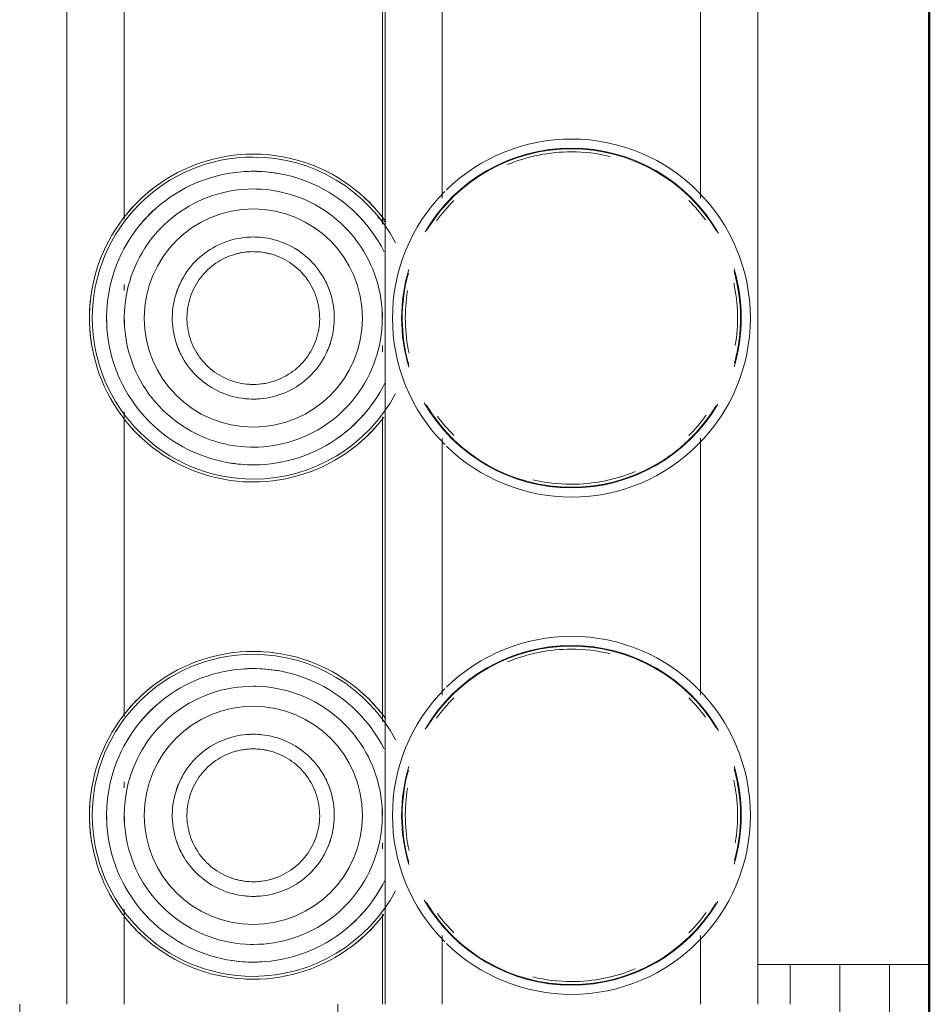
# Model space of a CAD drawing. Header units: millimetres. Extents: x 26623 to 48924, y 4737 to 39091.
# Tile 38 of 89: x 33572 to 33663, y 36442 to 36541. Entities that reach past the tile are written whole.
import ezdxf

# ---------------------------------------------------------------- set-up
doc = ezdxf.new("R2010")
doc.units = ezdxf.units.MM
doc.linetypes.add('ADSK_Скрыто', pattern=[300, 150, -150])
for name, color, linetype, lineweight in [('A-DETL-____-HDLN', 90, 'ADSK_Скрыто', 9), ('A-WALL-____-MCUT', 113, 'Continuous', 50), ('A-WALL-____-OTLN', 113, 'Continuous', 20), ('M-EQPM-____-OTLN', 50, 'Continuous', 20)]:
    doc.layers.add(name, color=color, linetype=linetype, lineweight=lineweight)

# ---------------------------------------------------------------- blocks, each defined once
blk = doc.blocks.new('Прямая форма - V line-613630-В_Этаж 03_Водопровод')
at = {"layer": 'A-WALL-____-MCUT', "color": 9}
blk.add_line((7702.211, -0.001), (3930, 0), dxfattribs=at)
blk = doc.blocks.new('Прямая форма - SW - 019-613631-В_Этаж 03_Водопровод')
blk.add_blockref('Прямая форма - V line-613630-В_Этаж 03_Водопровод', (0, 0))
blk = doc.blocks.new('V line_ifc_RVT-1-В_Этаж 03_Водопровод')
at = {"layer": 'A-WALL-____-OTLN', "color": 253, "lineweight": 20, "rotation": 90}
blk.add_blockref('Прямая форма - SW - 019-613631-В_Этаж 03_Водопровод', (33663.24, 30037.635), dxfattribs=at)
blk = doc.blocks.new('ADSK_Коллектор с регулирующими клапанами и расходомерами - N5-1658201-В_Этаж 03_Водопровод')
at = {"layer": 'M-EQPM-____-OTLN'}
for p, q in [((246, 0), (246, -4)), ((256, 0), (246, 0)), ((246, -5.172), (246, -4)), ((246, -4), (256, -4)), ((246, -6.657), (246, -5.172)), ((246, -6.657), (246, -9)), ((246, -9), (266, -9)), ((246, -10.172), (246, -9)), ((246, -11.657), (246, -10.172)), ((246, -11.657), (246, -14)), ((246, -14), (250, -14)), ((246, -17.25), (246, -14)), ((250, -17.25), (62, -17.25)), ((168.929, -23), (143.071, -23)), ((218.929, -23), (193.071, -23)), ((250, -23), (243.071, -23)), ((143.071, -49), (168.929, -49)), ((193.071, -49), (218.929, -49)), ((243.071, -49), (250, -49)), ((62, -54.75), (250, -54.75)), ((171.564, -55), (140.942, -55)), ((171.329, -54.75), (170.896, -55.5)), ((181, -55), (180.392, -55)), ((184.38, -55), (183.762, -55)), ((221.564, -55), (190.942, -55)), ((231, -55), (230.392, -55)), ((234.38, -55), (233.762, -55)), ((250, -55), (240.942, -55)), ((250, -59.5), (262, -59.5)), ((140.438, -81), (171.058, -81)), ((177.62, -81), (178.238, -81)), ((181, -81), (181.608, -81)), ((190.438, -81), (221.058, -81)), ((227.62, -81), (228.238, -81)), ((231, -81), (231.608, -81)), ((240.438, -81), (250, -81)), ((62, -86.75), (250, -86.75)), ((250, -91.5), (262, -91.5))]:
    blk.add_line(p, q, dxfattribs=at)
at = {"layer": 'M-EQPM-____-OTLN', "flags": 128}
for points in [[(171.3, -54.674), (170.775, -55.072), (170.266, -55.491), (169.774, -55.931), (169.301, -56.389), (168.846, -56.866), (168.41, -57.361), (167.995, -57.873), (167.6, -58.401), (167.227, -58.945), (166.876, -59.503), (166.547, -60.075), (166.242, -60.659), (165.96, -61.255), (165.703, -61.862), (165.469, -62.478), (165.261, -63.104), (165.078, -63.737), (164.92, -64.377), (164.788, -65.023), (164.682, -65.674), (164.602, -66.328), (164.548, -66.985), (164.521, -67.644), (164.517, -68)], [(174.328, -54.839), (173.807, -55.116), (173.297, -55.414), (172.8, -55.732), (172.316, -56.07), (171.846, -56.427), (171.391, -56.802), (170.951, -57.195), (170.527, -57.606), (170.119, -58.033), (169.729, -58.476), (169.358, -58.934), (169.004, -59.407), (168.67, -59.894), (168.356, -60.393), (168.062, -60.905), (167.789, -61.428), (167.536, -61.962), (167.306, -62.505), (167.097, -63.057), (166.91, -63.617), (166.746, -64.184), (166.605, -64.757), (166.487, -65.335), (166.392, -65.918), (166.32, -66.504), (166.272, -67.092), (166.248, -67.681), (166.244, -68)], [(193.978, -68), (193.968, -67.481), (193.937, -66.963), (193.885, -66.446), (193.813, -65.932), (193.72, -65.422), (193.606, -64.915), (193.473, -64.413), (193.32, -63.917), (193.146, -63.428), (192.954, -62.946), (192.742, -62.472), (192.512, -62.007), (192.263, -61.551), (191.996, -61.106), (191.711, -60.672), (191.41, -60.249), (191.092, -59.839), (190.757, -59.442), (190.407, -59.059), (190.042, -58.69), (189.663, -58.336), (189.269, -57.997), (188.863, -57.674), (188.443, -57.368), (188.012, -57.079), (187.57, -56.807), (187.117, -56.554), (186.654, -56.318), (186.183, -56.101), (185.703, -55.904), (185.215, -55.725), (184.721, -55.567), (184.221, -55.428), (183.716, -55.309), (183.206, -55.21), (182.693, -55.133), (182.177, -55.075), (181.659, -55.038), (181.14, -55.022), (180.621, -55.027), (180.103, -55.053), (179.586, -55.099), (179.071, -55.166), (178.559, -55.253), (178.051, -55.361), (177.548, -55.489), (177.051, -55.637), (176.559, -55.805), (176.075, -55.992), (175.599, -56.199), (175.132, -56.424), (174.673, -56.668), (174.225, -56.93), (173.788, -57.21), (173.362, -57.507), (172.949, -57.821), (172.548, -58.151), (172.161, -58.497), (171.788, -58.858), (171.43, -59.234), (171.087, -59.623), (170.76, -60.026), (170.449, -60.442), (170.155, -60.87), (169.879, -61.31), (169.62, -61.76), (169.38, -62.22), (169.158, -62.689), (168.955, -63.167), (168.772, -63.652), (168.607, -64.145), (168.463, -64.644), (168.339, -65.148), (168.235, -65.656), (168.152, -66.168), (168.089, -66.684), (168.046, -67.201), (168.025, -67.72), (168.022, -68)], [(195.756, -68), (195.744, -67.41), (195.709, -66.821), (195.65, -66.234), (195.567, -65.649), (195.462, -65.068), (195.333, -64.493), (195.181, -63.922), (195.007, -63.358), (194.81, -62.802), (194.591, -62.254), (194.35, -61.715), (194.088, -61.186), (193.805, -60.668), (193.502, -60.162), (193.178, -59.668), (192.835, -59.188), (192.474, -58.722), (192.093, -58.27), (191.695, -57.834), (191.28, -57.415), (190.849, -57.012), (190.402, -56.627), (189.939, -56.26), (189.463, -55.912), (188.973, -55.584), (188.47, -55.275), (187.955, -54.986), (187.429, -54.718)], [(197.483, -68), (197.47, -67.341), (197.43, -66.683), (197.364, -66.027), (197.272, -65.374), (197.154, -64.725), (197.011, -64.082), (196.841, -63.445), (196.646, -62.815), (196.426, -62.193), (196.182, -61.581), (195.913, -60.979), (195.62, -60.389), (195.304, -59.81), (194.965, -59.244), (194.604, -58.693), (194.221, -58.156), (193.817, -57.636), (193.392, -57.131), (192.947, -56.645), (192.484, -56.176), (192.002, -55.726), (191.502, -55.296), (190.986, -54.886)], [(221.3, -54.674), (220.775, -55.072), (220.266, -55.491), (219.774, -55.931), (219.301, -56.389), (218.846, -56.866), (218.41, -57.361), (217.995, -57.873), (217.6, -58.401), (217.227, -58.945), (216.876, -59.503), (216.547, -60.075), (216.242, -60.659), (215.96, -61.255), (215.703, -61.862), (215.469, -62.478), (215.261, -63.104), (215.078, -63.737), (214.92, -64.377), (214.788, -65.023), (214.682, -65.674), (214.602, -66.328), (214.548, -66.985), (214.521, -67.644), (214.517, -68)], [(224.328, -54.839), (223.807, -55.116), (223.297, -55.414), (222.8, -55.732), (222.316, -56.07), (221.846, -56.427), (221.391, -56.802), (220.951, -57.195), (220.527, -57.606), (220.119, -58.033), (219.729, -58.476), (219.358, -58.934), (219.004, -59.407), (218.67, -59.894), (218.356, -60.393), (218.062, -60.905), (217.789, -61.428), (217.536, -61.962), (217.306, -62.505), (217.097, -63.057), (216.91, -63.617), (216.746, -64.184), (216.605, -64.757), (216.487, -65.335), (216.392, -65.918), (216.32, -66.504), (216.272, -67.092), (216.248, -67.681), (216.244, -68)], [(243.978, -68), (243.968, -67.481), (243.937, -66.963), (243.885, -66.446), (243.813, -65.932), (243.72, -65.422), (243.606, -64.915), (243.473, -64.413), (243.32, -63.917), (243.146, -63.428), (242.954, -62.946), (242.742, -62.472), (242.512, -62.007), (242.263, -61.551), (241.996, -61.106), (241.711, -60.672), (241.41, -60.249), (241.092, -59.839), (240.757, -59.442), (240.407, -59.059), (240.042, -58.69), (239.663, -58.336), (239.269, -57.997), (238.863, -57.674), (238.443, -57.368), (238.012, -57.079), (237.57, -56.807), (237.117, -56.554), (236.654, -56.318), (236.183, -56.101), (235.703, -55.904), (235.215, -55.725), (234.721, -55.567), (234.221, -55.428), (233.716, -55.309), (233.206, -55.21), (232.693, -55.133), (232.177, -55.075), (231.659, -55.038), (231.14, -55.022), (230.621, -55.027), (230.103, -55.053), (229.586, -55.099), (229.071, -55.166), (228.559, -55.253), (228.051, -55.361), (227.548, -55.489), (227.051, -55.637), (226.559, -55.805), (226.075, -55.992), (225.599, -56.199), (225.132, -56.424), (224.673, -56.668), (224.225, -56.93), (223.788, -57.21), (223.362, -57.507), (222.949, -57.821), (222.548, -58.151), (222.161, -58.497), (221.788, -58.858), (221.43, -59.234), (221.087, -59.623), (220.76, -60.026), (220.449, -60.442), (220.155, -60.87), (219.879, -61.31), (219.62, -61.76), (219.38, -62.22), (219.158, -62.689), (218.955, -63.167), (218.772, -63.652), (218.607, -64.145), (218.463, -64.644), (218.339, -65.148), (218.235, -65.656), (218.152, -66.168), (218.089, -66.684), (218.046, -67.201), (218.025, -67.72), (218.022, -68)], [(245.756, -68), (245.744, -67.41), (245.709, -66.821), (245.65, -66.234), (245.567, -65.649), (245.462, -65.068), (245.333, -64.493), (245.181, -63.922), (245.007, -63.358), (244.81, -62.802), (244.591, -62.254), (244.35, -61.715), (244.088, -61.186), (243.805, -60.668), (243.502, -60.162), (243.178, -59.668), (242.835, -59.188), (242.474, -58.722), (242.093, -58.27), (241.695, -57.834), (241.28, -57.415), (240.849, -57.012), (240.402, -56.627), (239.939, -56.26), (239.463, -55.912), (238.973, -55.584), (238.47, -55.275), (237.955, -54.986), (237.429, -54.718)], [(247.483, -68), (247.47, -67.341), (247.43, -66.683), (247.364, -66.027), (247.272, -65.374), (247.154, -64.725), (247.011, -64.082), (246.841, -63.445), (246.646, -62.815), (246.426, -62.193), (246.182, -61.581), (245.913, -60.979), (245.62, -60.389), (245.304, -59.81), (244.965, -59.244), (244.604, -58.693), (244.221, -58.156), (243.817, -57.636), (243.392, -57.131), (242.947, -56.645), (242.484, -56.176), (242.002, -55.726), (241.502, -55.296), (240.986, -54.886)], [(189.15, -68), (189.143, -67.674), (189.124, -67.349), (189.091, -67.024), (189.046, -66.702), (188.988, -66.381), (188.916, -66.063), (188.833, -65.748), (188.736, -65.436), (188.628, -65.129), (188.507, -64.826), (188.374, -64.529), (188.229, -64.236), (188.073, -63.95), (187.905, -63.671), (187.726, -63.398), (187.537, -63.133), (187.337, -62.875), (187.127, -62.626), (186.907, -62.385), (186.678, -62.154), (186.44, -61.931), (186.193, -61.718), (185.937, -61.516), (185.674, -61.324), (185.403, -61.142), (185.126, -60.971), (184.841, -60.812), (184.551, -60.664), (184.255, -60.528), (183.953, -60.404), (183.647, -60.292), (183.337, -60.192), (183.023, -60.105), (182.705, -60.03), (182.385, -59.969), (182.063, -59.92), (181.739, -59.884), (181.414, -59.861), (181.088, -59.85), (180.762, -59.853), (180.436, -59.87), (180.112, -59.899), (179.788, -59.941), (179.467, -59.995), (179.148, -60.063), (178.832, -60.144), (178.52, -60.237), (178.211, -60.342), (177.907, -60.46), (177.608, -60.589), (177.315, -60.731), (177.027, -60.884), (176.746, -61.049), (176.471, -61.224), (176.204, -61.411), (175.944, -61.608), (175.692, -61.815), (175.449, -62.032), (175.215, -62.259), (174.99, -62.495), (174.775, -62.74), (174.57, -62.993), (174.374, -63.254), (174.19, -63.523), (174.016, -63.799), (173.854, -64.081), (173.703, -64.37), (173.564, -64.665), (173.436, -64.965), (173.321, -65.27), (173.218, -65.579), (173.127, -65.892), (173.049, -66.209), (172.984, -66.528), (172.932, -66.85), (172.892, -67.173), (172.865, -67.498), (172.852, -67.824), (172.85, -68)], [(239.15, -68), (239.143, -67.674), (239.124, -67.349), (239.091, -67.024), (239.046, -66.702), (238.988, -66.381), (238.916, -66.063), (238.833, -65.748), (238.736, -65.436), (238.628, -65.129), (238.507, -64.826), (238.374, -64.529), (238.229, -64.236), (238.073, -63.95), (237.905, -63.671), (237.726, -63.398), (237.537, -63.133), (237.337, -62.875), (237.127, -62.626), (236.907, -62.385), (236.678, -62.154), (236.44, -61.931), (236.193, -61.718), (235.937, -61.516), (235.674, -61.324), (235.403, -61.142), (235.126, -60.971), (234.841, -60.812), (234.551, -60.664), (234.255, -60.528), (233.953, -60.404), (233.647, -60.292), (233.337, -60.192), (233.023, -60.105), (232.705, -60.03), (232.385, -59.969), (232.063, -59.92), (231.739, -59.884), (231.414, -59.861), (231.088, -59.85), (230.762, -59.853), (230.436, -59.87), (230.112, -59.899), (229.788, -59.941), (229.467, -59.995), (229.148, -60.063), (228.832, -60.144), (228.52, -60.237), (228.211, -60.342), (227.907, -60.46), (227.608, -60.589), (227.315, -60.731), (227.027, -60.884), (226.746, -61.049), (226.471, -61.224), (226.204, -61.411), (225.944, -61.608), (225.692, -61.815), (225.449, -62.032), (225.215, -62.259), (224.99, -62.495), (224.775, -62.74), (224.57, -62.993), (224.374, -63.254), (224.19, -63.523), (224.016, -63.799), (223.854, -64.081), (223.703, -64.37), (223.564, -64.665), (223.436, -64.965), (223.321, -65.27), (223.218, -65.579), (223.127, -65.892), (223.049, -66.209), (222.984, -66.528), (222.932, -66.85), (222.892, -67.173), (222.865, -67.498), (222.852, -67.824), (222.85, -68)], [(187.676, -68), (187.671, -67.733), (187.655, -67.466), (187.628, -67.201), (187.591, -66.936), (187.543, -66.674), (187.485, -66.413), (187.416, -66.155), (187.337, -65.9), (187.248, -65.648), (187.149, -65.4), (187.04, -65.156), (186.922, -64.917), (186.794, -64.683), (186.656, -64.454), (186.51, -64.23), (186.355, -64.013), (186.191, -63.802), (186.019, -63.598), (185.839, -63.401), (185.651, -63.211), (185.456, -63.029), (185.254, -62.855), (185.044, -62.689), (184.829, -62.531), (184.607, -62.382), (184.38, -62.243), (184.147, -62.112), (183.909, -61.991), (183.666, -61.879), (183.419, -61.778), (183.168, -61.686), (182.914, -61.604), (182.657, -61.533), (182.397, -61.472), (182.135, -61.421), (181.871, -61.381), (181.605, -61.351), (181.339, -61.333), (181.072, -61.324), (180.805, -61.327), (180.538, -61.34), (180.272, -61.364), (180.008, -61.398), (179.744, -61.443), (179.483, -61.499), (179.224, -61.564), (178.968, -61.641), (178.716, -61.727), (178.467, -61.823), (178.222, -61.93), (177.981, -62.045), (177.746, -62.171), (177.515, -62.306), (177.29, -62.45), (177.071, -62.602), (176.858, -62.764), (176.652, -62.934), (176.453, -63.112), (176.261, -63.297), (176.077, -63.491), (175.901, -63.691), (175.733, -63.898), (175.573, -64.112), (175.422, -64.333), (175.279, -64.559), (175.146, -64.79), (175.023, -65.027), (174.909, -65.268), (174.804, -65.514), (174.71, -65.764), (174.625, -66.017), (174.551, -66.273), (174.487, -66.533), (174.434, -66.794), (174.391, -67.058), (174.358, -67.323), (174.337, -67.589), (174.326, -67.856), (174.324, -68)], [(237.676, -68), (237.671, -67.733), (237.655, -67.466), (237.628, -67.201), (237.591, -66.936), (237.543, -66.674), (237.485, -66.413), (237.416, -66.155), (237.337, -65.9), (237.248, -65.648), (237.149, -65.4), (237.04, -65.156), (236.922, -64.917), (236.794, -64.683), (236.656, -64.454), (236.51, -64.23), (236.355, -64.013), (236.191, -63.802), (236.019, -63.598), (235.839, -63.401), (235.651, -63.211), (235.456, -63.029), (235.254, -62.855), (235.044, -62.689), (234.829, -62.531), (234.607, -62.382), (234.38, -62.243), (234.147, -62.112), (233.909, -61.991), (233.666, -61.879), (233.419, -61.778), (233.168, -61.686), (232.914, -61.604), (232.657, -61.533), (232.397, -61.472), (232.135, -61.421), (231.871, -61.381), (231.605, -61.351), (231.339, -61.333), (231.072, -61.324), (230.805, -61.327), (230.538, -61.34), (230.272, -61.364), (230.008, -61.398), (229.744, -61.443), (229.483, -61.499), (229.224, -61.564), (228.968, -61.641), (228.716, -61.727), (228.467, -61.823), (228.222, -61.93), (227.981, -62.045), (227.746, -62.171), (227.515, -62.306), (227.29, -62.45), (227.071, -62.602), (226.858, -62.764), (226.652, -62.934), (226.453, -63.112), (226.261, -63.297), (226.077, -63.491), (225.901, -63.691), (225.733, -63.898), (225.573, -64.112), (225.422, -64.333), (225.279, -64.559), (225.146, -64.79), (225.023, -65.027), (224.909, -65.268), (224.804, -65.514), (224.71, -65.764), (224.625, -66.017), (224.551, -66.273), (224.487, -66.533), (224.434, -66.794), (224.391, -67.058), (224.358, -67.323), (224.337, -67.589), (224.326, -67.856), (224.324, -68)], [(164.517, -68), (164.53, -68.659), (164.57, -69.317), (164.636, -69.973), (164.728, -70.626), (164.846, -71.275), (164.989, -71.918), (165.159, -72.555), (165.354, -73.185), (165.574, -73.807), (165.818, -74.419), (166.087, -75.021), (166.38, -75.611), (166.696, -76.19), (167.035, -76.756), (167.396, -77.307), (167.779, -77.844), (168.183, -78.364), (168.608, -78.869), (169.053, -79.355), (169.516, -79.824), (169.998, -80.274), (170.498, -80.704), (171.014, -81.114), (171.547, -81.503), (172.094, -81.87), (172.656, -82.215), (173.231, -82.537), (173.819, -82.836), (174.418, -83.112), (175.027, -83.363), (175.646, -83.589), (176.274, -83.791), (176.909, -83.967), (177.551, -84.118), (178.198, -84.243), (178.85, -84.342), (179.505, -84.415), (180.163, -84.462), (180.822, -84.482), (181.481, -84.476), (182.14, -84.443), (182.796, -84.385), (183.45, -84.3), (184.1, -84.189), (184.745, -84.052), (185.384, -83.889), (186.016, -83.701), (186.64, -83.488), (187.254, -83.25), (187.859, -82.988), (188.453, -82.702), (189.035, -82.392), (189.604, -82.059), (190.16, -81.704), (190.7, -81.326), (191.225, -80.928), (191.734, -80.509), (192.226, -80.069), (192.699, -79.611), (193.154, -79.134), (193.59, -78.639), (194.005, -78.127), (194.4, -77.599), (194.773, -77.055), (195.124, -76.497), (195.453, -75.925), (195.758, -75.341), (196.04, -74.745), (196.297, -74.138), (196.531, -73.522), (196.739, -72.896), (196.922, -72.263), (197.08, -71.623), (197.212, -70.977), (197.318, -70.326), (197.398, -69.672), (197.452, -69.015), (197.479, -68.356), (197.483, -68)], [(166.244, -68), (166.256, -68.59), (166.291, -69.179), (166.35, -69.766), (166.433, -70.351), (166.538, -70.932), (166.667, -71.507), (166.819, -72.078), (166.993, -72.642), (167.19, -73.198), (167.409, -73.746), (167.65, -74.285), (167.912, -74.814), (168.195, -75.332), (168.498, -75.838), (168.822, -76.332), (169.165, -76.812), (169.526, -77.278), (169.907, -77.73), (170.305, -78.166), (170.72, -78.585), (171.151, -78.988), (171.598, -79.373), (172.061, -79.74), (172.537, -80.088), (173.027, -80.416), (173.53, -80.725), (174.045, -81.014), (174.571, -81.282), (175.107, -81.528), (175.653, -81.753), (176.207, -81.956), (176.769, -82.136), (177.338, -82.294), (177.913, -82.429), (178.492, -82.541), (179.076, -82.63), (179.662, -82.695), (180.251, -82.737), (180.841, -82.755), (181.431, -82.749), (182.02, -82.72), (182.608, -82.668), (183.193, -82.592), (183.775, -82.492), (184.353, -82.37), (184.924, -82.224), (185.49, -82.056), (186.049, -81.865), (186.599, -81.652), (187.141, -81.417), (187.672, -81.161), (188.193, -80.884), (188.703, -80.586), (189.2, -80.268), (189.684, -79.93), (190.154, -79.573), (190.609, -79.198), (191.049, -78.805), (191.473, -78.394), (191.881, -77.967), (192.271, -77.524), (192.642, -77.066), (192.996, -76.593), (193.33, -76.106), (193.644, -75.607), (193.938, -75.095), (194.211, -74.572), (194.464, -74.038), (194.694, -73.495), (194.903, -72.943), (195.09, -72.383), (195.254, -71.816), (195.395, -71.243), (195.513, -70.665), (195.608, -70.082), (195.68, -69.496), (195.728, -68.908), (195.752, -68.319), (195.756, -68)], [(168.022, -68), (168.032, -68.519), (168.063, -69.037), (168.115, -69.554), (168.187, -70.068), (168.28, -70.578), (168.394, -71.085), (168.527, -71.587), (168.68, -72.083), (168.854, -72.572), (169.046, -73.054), (169.258, -73.528), (169.488, -73.993), (169.737, -74.449), (170.004, -74.894), (170.289, -75.328), (170.59, -75.751), (170.908, -76.161), (171.243, -76.558), (171.593, -76.941), (171.958, -77.31), (172.337, -77.664), (172.731, -78.003), (173.137, -78.326), (173.557, -78.632), (173.988, -78.921), (174.43, -79.193), (174.883, -79.446), (175.346, -79.682), (175.817, -79.899), (176.297, -80.096), (176.785, -80.275), (177.279, -80.433), (177.779, -80.572), (178.284, -80.691), (178.794, -80.79), (179.307, -80.867), (179.823, -80.925), (180.341, -80.962), (180.86, -80.978), (181.379, -80.973), (181.897, -80.947), (182.414, -80.901), (182.929, -80.834), (183.441, -80.747), (183.949, -80.639), (184.452, -80.511), (184.949, -80.363), (185.441, -80.195), (185.925, -80.008), (186.401, -79.801), (186.868, -79.576), (187.327, -79.332), (187.775, -79.07), (188.212, -78.79), (188.638, -78.493), (189.051, -78.179), (189.452, -77.849), (189.839, -77.503), (190.212, -77.142), (190.57, -76.766), (190.913, -76.377), (191.24, -75.974), (191.551, -75.558), (191.845, -75.13), (192.121, -74.69), (192.38, -74.24), (192.62, -73.78), (192.842, -73.311), (193.045, -72.833), (193.228, -72.348), (193.393, -71.855), (193.537, -71.356), (193.661, -70.852), (193.765, -70.344), (193.848, -69.832), (193.911, -69.316), (193.954, -68.799), (193.975, -68.28), (193.978, -68)], [(172.85, -68), (172.857, -68.326), (172.876, -68.651), (172.909, -68.976), (172.954, -69.298), (173.012, -69.619), (173.084, -69.937), (173.167, -70.252), (173.264, -70.564), (173.372, -70.871), (173.493, -71.174), (173.626, -71.471), (173.771, -71.764), (173.927, -72.05), (174.095, -72.329), (174.274, -72.602), (174.463, -72.867), (174.663, -73.125), (174.873, -73.374), (175.093, -73.615), (175.322, -73.846), (175.56, -74.069), (175.807, -74.282), (176.063, -74.484), (176.326, -74.676), (176.597, -74.858), (176.874, -75.029), (177.159, -75.188), (177.449, -75.336), (177.745, -75.472), (178.047, -75.596), (178.353, -75.708), (178.663, -75.808), (178.977, -75.895), (179.295, -75.97), (179.615, -76.031), (179.937, -76.08), (180.261, -76.116), (180.586, -76.139), (180.912, -76.15), (181.238, -76.147), (181.564, -76.13), (181.888, -76.101), (182.212, -76.059), (182.533, -76.005), (182.852, -75.937), (183.168, -75.856), (183.48, -75.763), (183.789, -75.658), (184.093, -75.54), (184.392, -75.411), (184.685, -75.269), (184.973, -75.116), (185.254, -74.951), (185.529, -74.776), (185.796, -74.589), (186.056, -74.392), (186.308, -74.185), (186.551, -73.968), (186.785, -73.741), (187.01, -73.505), (187.225, -73.26), (187.43, -73.007), (187.626, -72.746), (187.81, -72.477), (187.984, -72.201), (188.146, -71.919), (188.297, -71.63), (188.436, -71.335), (188.564, -71.035), (188.679, -70.73), (188.782, -70.421), (188.873, -70.108), (188.951, -69.791), (189.016, -69.472), (189.068, -69.15), (189.108, -68.827), (189.135, -68.502), (189.148, -68.176), (189.15, -68)], [(174.324, -68), (174.329, -68.267), (174.345, -68.534), (174.372, -68.799), (174.409, -69.064), (174.457, -69.326), (174.515, -69.587), (174.584, -69.845), (174.663, -70.1), (174.752, -70.352), (174.851, -70.6), (174.96, -70.844), (175.078, -71.083), (175.206, -71.317), (175.344, -71.546), (175.49, -71.77), (175.645, -71.987), (175.809, -72.198), (175.981, -72.402), (176.161, -72.599), (176.349, -72.789), (176.544, -72.971), (176.746, -73.145), (176.956, -73.311), (177.171, -73.469), (177.393, -73.618), (177.62, -73.757), (177.853, -73.888), (178.091, -74.009), (178.334, -74.121), (178.581, -74.222), (178.832, -74.314), (179.086, -74.396), (179.343, -74.467), (179.603, -74.528), (179.865, -74.579), (180.129, -74.619), (180.395, -74.649), (180.661, -74.667), (180.928, -74.676), (181.195, -74.673), (181.462, -74.66), (181.728, -74.636), (181.992, -74.602), (182.256, -74.557), (182.517, -74.501), (182.776, -74.436), (183.032, -74.359), (183.284, -74.273), (183.533, -74.177), (183.778, -74.07), (184.019, -73.955), (184.254, -73.829), (184.485, -73.694), (184.71, -73.55), (184.929, -73.398), (185.142, -73.236), (185.348, -73.066), (185.547, -72.888), (185.739, -72.703), (185.923, -72.509), (186.099, -72.309), (186.267, -72.102), (186.427, -71.888), (186.578, -71.667), (186.721, -71.441), (186.854, -71.21), (186.977, -70.973), (187.091, -70.732), (187.196, -70.486), (187.29, -70.236), (187.375, -69.983), (187.449, -69.727), (187.513, -69.467), (187.566, -69.206), (187.609, -68.942), (187.642, -68.677), (187.663, -68.411), (187.674, -68.144), (187.676, -68)], [(214.517, -68), (214.53, -68.659), (214.57, -69.317), (214.636, -69.973), (214.728, -70.626), (214.846, -71.275), (214.989, -71.918), (215.159, -72.555), (215.354, -73.185), (215.574, -73.807), (215.818, -74.419), (216.087, -75.021), (216.38, -75.611), (216.696, -76.19), (217.035, -76.756), (217.396, -77.307), (217.779, -77.844), (218.183, -78.364), (218.608, -78.869), (219.053, -79.355), (219.516, -79.824), (219.998, -80.274), (220.498, -80.704), (221.014, -81.114), (221.547, -81.503), (222.094, -81.87), (222.656, -82.215), (223.231, -82.537), (223.819, -82.836), (224.418, -83.112), (225.027, -83.363), (225.646, -83.589), (226.274, -83.791), (226.909, -83.967), (227.551, -84.118), (228.198, -84.243), (228.85, -84.342), (229.505, -84.415), (230.163, -84.462), (230.822, -84.482), (231.481, -84.476), (232.14, -84.443), (232.796, -84.385), (233.45, -84.3), (234.1, -84.189), (234.745, -84.052), (235.384, -83.889), (236.016, -83.701), (236.64, -83.488), (237.254, -83.25), (237.859, -82.988), (238.453, -82.702), (239.035, -82.392), (239.604, -82.059), (240.16, -81.704), (240.7, -81.326), (241.225, -80.928), (241.734, -80.509), (242.226, -80.069), (242.699, -79.611), (243.154, -79.134), (243.59, -78.639), (244.005, -78.127), (244.4, -77.599), (244.773, -77.055), (245.124, -76.497), (245.453, -75.925), (245.758, -75.341), (246.04, -74.745), (246.297, -74.138), (246.531, -73.522), (246.739, -72.896), (246.922, -72.263), (247.08, -71.623), (247.212, -70.977), (247.318, -70.326), (247.398, -69.672), (247.452, -69.015), (247.479, -68.356), (247.483, -68)], [(216.244, -68), (216.256, -68.59), (216.291, -69.179), (216.35, -69.766), (216.433, -70.351), (216.538, -70.932), (216.667, -71.507), (216.819, -72.078), (216.993, -72.642), (217.19, -73.198), (217.409, -73.746), (217.65, -74.285), (217.912, -74.814), (218.195, -75.332), (218.498, -75.838), (218.822, -76.332), (219.165, -76.812), (219.526, -77.278), (219.907, -77.73), (220.305, -78.166), (220.72, -78.585), (221.151, -78.988), (221.598, -79.373), (222.061, -79.74), (222.537, -80.088), (223.027, -80.416), (223.53, -80.725), (224.045, -81.014), (224.571, -81.282), (225.107, -81.528), (225.653, -81.753), (226.207, -81.956), (226.769, -82.136), (227.338, -82.294), (227.913, -82.429), (228.492, -82.541), (229.076, -82.63), (229.662, -82.695), (230.251, -82.737), (230.841, -82.755), (231.431, -82.749), (232.02, -82.72), (232.608, -82.668), (233.193, -82.592), (233.775, -82.492), (234.353, -82.37), (234.924, -82.224), (235.49, -82.056), (236.049, -81.865), (236.599, -81.652), (237.141, -81.417), (237.672, -81.161), (238.193, -80.884), (238.703, -80.586), (239.2, -80.268), (239.684, -79.93), (240.154, -79.573), (240.609, -79.198), (241.049, -78.805), (241.473, -78.394), (241.881, -77.967), (242.271, -77.524), (242.642, -77.066), (242.996, -76.593), (243.33, -76.106), (243.644, -75.607), (243.938, -75.095), (244.211, -74.572), (244.464, -74.038), (244.694, -73.495), (244.903, -72.943), (245.09, -72.383), (245.254, -71.816), (245.395, -71.243), (245.513, -70.665), (245.608, -70.082), (245.68, -69.496), (245.728, -68.908), (245.752, -68.319), (245.756, -68)], [(218.022, -68), (218.032, -68.519), (218.063, -69.037), (218.115, -69.554), (218.187, -70.068), (218.28, -70.578), (218.394, -71.085), (218.527, -71.587), (218.68, -72.083), (218.854, -72.572), (219.046, -73.054), (219.258, -73.528), (219.488, -73.993), (219.737, -74.449), (220.004, -74.894), (220.289, -75.328), (220.59, -75.751), (220.908, -76.161), (221.243, -76.558), (221.593, -76.941), (221.958, -77.31), (222.337, -77.664), (222.731, -78.003), (223.137, -78.326), (223.557, -78.632), (223.988, -78.921), (224.43, -79.193), (224.883, -79.446), (225.346, -79.682), (225.817, -79.899), (226.297, -80.096), (226.785, -80.275), (227.279, -80.433), (227.779, -80.572), (228.284, -80.691), (228.794, -80.79), (229.307, -80.867), (229.823, -80.925), (230.341, -80.962), (230.86, -80.978), (231.379, -80.973), (231.897, -80.947), (232.414, -80.901), (232.929, -80.834), (233.441, -80.747), (233.949, -80.639), (234.452, -80.511), (234.949, -80.363), (235.441, -80.195), (235.925, -80.008), (236.401, -79.801), (236.868, -79.576), (237.327, -79.332), (237.775, -79.07), (238.212, -78.79), (238.638, -78.493), (239.051, -78.179), (239.452, -77.849), (239.839, -77.503), (240.212, -77.142), (240.57, -76.766), (240.913, -76.377), (241.24, -75.974), (241.551, -75.558), (241.845, -75.13), (242.121, -74.69), (242.38, -74.24), (242.62, -73.78), (242.842, -73.311), (243.045, -72.833), (243.228, -72.348), (243.393, -71.855), (243.537, -71.356), (243.661, -70.852), (243.765, -70.344), (243.848, -69.832), (243.911, -69.316), (243.954, -68.799), (243.975, -68.28), (243.978, -68)], [(222.85, -68), (222.857, -68.326), (222.876, -68.651), (222.909, -68.976), (222.954, -69.298), (223.012, -69.619), (223.084, -69.937), (223.167, -70.252), (223.264, -70.564), (223.372, -70.871), (223.493, -71.174), (223.626, -71.471), (223.771, -71.764), (223.927, -72.05), (224.095, -72.329), (224.274, -72.602), (224.463, -72.867), (224.663, -73.125), (224.873, -73.374), (225.093, -73.615), (225.322, -73.846), (225.56, -74.069), (225.807, -74.282), (226.063, -74.484), (226.326, -74.676), (226.597, -74.858), (226.874, -75.029), (227.159, -75.188), (227.449, -75.336), (227.745, -75.472), (228.047, -75.596), (228.353, -75.708), (228.663, -75.808), (228.977, -75.895), (229.295, -75.97), (229.615, -76.031), (229.937, -76.08), (230.261, -76.116), (230.586, -76.139), (230.912, -76.15), (231.238, -76.147), (231.564, -76.13), (231.888, -76.101), (232.212, -76.059), (232.533, -76.005), (232.852, -75.937), (233.168, -75.856), (233.48, -75.763), (233.789, -75.658), (234.093, -75.54), (234.392, -75.411), (234.685, -75.269), (234.973, -75.116), (235.254, -74.951), (235.529, -74.776), (235.796, -74.589), (236.056, -74.392), (236.308, -74.185), (236.551, -73.968), (236.785, -73.741), (237.01, -73.505), (237.225, -73.26), (237.43, -73.007), (237.626, -72.746), (237.81, -72.477), (237.984, -72.201), (238.146, -71.919), (238.297, -71.63), (238.436, -71.335), (238.564, -71.035), (238.679, -70.73), (238.782, -70.421), (238.873, -70.108), (238.951, -69.791), (239.016, -69.472), (239.068, -69.15), (239.108, -68.827), (239.135, -68.502), (239.148, -68.176), (239.15, -68)], [(224.324, -68), (224.329, -68.267), (224.345, -68.534), (224.372, -68.799), (224.409, -69.064), (224.457, -69.326), (224.515, -69.587), (224.584, -69.845), (224.663, -70.1), (224.752, -70.352), (224.851, -70.6), (224.96, -70.844), (225.078, -71.083), (225.206, -71.317), (225.344, -71.546), (225.49, -71.77), (225.645, -71.987), (225.809, -72.198), (225.981, -72.402), (226.161, -72.599), (226.349, -72.789), (226.544, -72.971), (226.746, -73.145), (226.956, -73.311), (227.171, -73.469), (227.393, -73.618), (227.62, -73.757), (227.853, -73.888), (228.091, -74.009), (228.334, -74.121), (228.581, -74.222), (228.832, -74.314), (229.086, -74.396), (229.343, -74.467), (229.603, -74.528), (229.865, -74.579), (230.129, -74.619), (230.395, -74.649), (230.661, -74.667), (230.928, -74.676), (231.195, -74.673), (231.462, -74.66), (231.728, -74.636), (231.992, -74.602), (232.256, -74.557), (232.517, -74.501), (232.776, -74.436), (233.032, -74.359), (233.284, -74.273), (233.533, -74.177), (233.778, -74.07), (234.019, -73.955), (234.254, -73.829), (234.485, -73.694), (234.71, -73.55), (234.929, -73.398), (235.142, -73.236), (235.348, -73.066), (235.547, -72.888), (235.739, -72.703), (235.923, -72.509), (236.099, -72.309), (236.267, -72.102), (236.427, -71.888), (236.578, -71.667), (236.721, -71.441), (236.854, -71.21), (236.977, -70.973), (237.091, -70.732), (237.196, -70.486), (237.29, -70.236), (237.375, -69.983), (237.449, -69.727), (237.513, -69.467), (237.566, -69.206), (237.609, -68.942), (237.642, -68.677), (237.663, -68.411), (237.674, -68.144), (237.676, -68)]]:
    blk.add_lwpolyline(points, dxfattribs=at)
at = {"layer": 'M-EQPM-____-OTLN'}
for centre, radius, start, end in [((181, -36), 18, 360, 180), ((231, -36), 18, 360, 180), ((181, -36), 17.084, 73.33823, 106.80841), ((181, -36), 17.018, 74.57897, 106.00521), ((181, -36), 16.711, 80.47358, 102.18931), ((231, -36), 17.084, 73.33823, 106.80841), ((231, -36), 17.018, 74.57897, 106.00521), ((231, -36), 16.711, 80.47358, 102.18931), ((181, -36), 17.084, 119.91774, 180), ((181, -36), 17.018, 121.01314, 180), ((181, -36), 17.084, 360, 59.53495), ((181, -36), 17.018, 360, 58.6128), ((231, -36), 17.084, 119.91774, 180), ((231, -36), 17.018, 121.01314, 180), ((231, -36), 17.084, 360, 59.53495), ((231, -36), 17.018, 360, 58.6128), ((181, -36), 16.711, 126.21726, 135), ((181, -36), 16.711, 45, 54.23178), ((231, -36), 16.711, 126.21726, 135), ((231, -36), 16.711, 45, 54.23178), ((181, -36), 16.711, 360, 22.57519), ((231, -36), 16.711, 360, 22.57519), ((181, -36), 16.711, 166.55416, 180), ((231, -36), 16.711, 166.55416, 180), ((181, -36), 18, 180, 224.25756), ((181, -36), 17.084, 180, 239.53495), ((181, -36), 17.018, 180, 238.6128), ((181, -36), 16.711, 180, 202.5752), ((181, -36), 17.084, 299.91774, 360), ((181, -36), 17.018, 301.01314, 360), ((181, -36), 18, 315.74244, 360), ((181, -36), 16.711, 346.55416, 360), ((231, -36), 18, 180, 224.25756), ((231, -36), 17.084, 180, 239.53495), ((231, -36), 17.018, 180, 238.6128), ((231, -36), 16.711, 180, 202.5752), ((231, -36), 17.084, 299.91774, 360), ((231, -36), 17.018, 301.01314, 360), ((231, -36), 18, 315.74244, 360), ((231, -36), 16.711, 346.55416, 360), ((181, -36), 16.711, 225, 234.23178), ((181, -36), 16.711, 306.21726, 315), ((231, -36), 16.711, 225, 234.23178), ((231, -36), 16.711, 306.21726, 315), ((181, -36), 18, 225, 315), ((231, -36), 18, 225, 315), ((181, -36), 17.084, 253.33823, 286.80841), ((181, -36), 17.018, 254.57897, 286.00521), ((181, -36), 16.711, 260.47358, 282.18931), ((231, -36), 17.084, 253.33823, 286.80841), ((231, -36), 17.018, 254.57897, 286.00521), ((231, -36), 16.711, 260.47358, 282.18931), ((181, -68), 16.192, 117.91242, 180), ((181, -68), 16.192, 360, 62.08758), ((231, -68), 16.192, 117.91242, 180), ((231, -68), 16.192, 360, 62.08758), ((181, -68), 16.483, 127.76547, 137.29939), ((181, -68), 16.483, 37.99041, 50.94744), ((231, -68), 16.483, 127.76547, 137.29939), ((231, -68), 16.483, 37.99041, 50.94744), ((181, -68), 10.974, 0, 180), ((181, -68), 14.757, 131.4266, 135), ((181, -68), 14.757, 131.43096, 135), ((181, -68), 14.757, 41.87592, 50.56621), ((181, -68), 14.757, 41.8721, 50.55926), ((231, -68), 10.974, 0, 180), ((231, -68), 14.757, 131.4266, 135), ((231, -68), 14.757, 131.43096, 135), ((231, -68), 14.757, 41.87592, 50.56621), ((231, -68), 14.757, 41.8721, 50.55926), ((181, -68), 8.15, 108.33973, 120), ((181, -68), 8.15, 60, 72.04404), ((231, -68), 8.15, 108.33973, 120), ((231, -68), 8.15, 60, 72.04404), ((181, -68), 14.757, 170.29956, 180), ((181, -68), 14.757, 170.30168, 180), ((181, -68), 6.676, 164.57647, 180), ((231, -68), 14.757, 170.29956, 180), ((231, -68), 14.757, 170.30168, 180), ((231, -68), 6.676, 164.57647, 180), ((231, -68), 6.676, 360, 15.42353), ((181, -68), 16.483, 177.35227, 180), ((181, -68), 8.15, 173.60454, 180), ((181, -68), 6.676, 360, 10.37768), ((181, -68), 8.15, 360, 6.39881), ((181, -68), 14.757, 360, 3.37558), ((181, -68), 14.757, 360, 3.37971), ((231, -68), 16.483, 177.35227, 180), ((231, -68), 8.15, 173.60454, 180), ((231, -68), 8.15, 360, 6.39881), ((231, -68), 14.757, 360, 3.37558), ((231, -68), 14.757, 360, 3.37971), ((181, -68), 16.483, 180, 182.32349), ((181, -68), 16.192, 180, 360), ((181, -68), 14.757, 180, 183.37971), ((181, -68), 14.757, 180, 183.37558), ((181, -68), 10.974, 180, 0), ((181, -68), 8.15, 180, 186.39881), ((181, -68), 6.676, 180, 195.42353), ((181, -68), 6.676, 349.62232, 360), ((181, -68), 8.15, 353.60454, 360), ((181, -68), 14.757, 350.29956, 360), ((181, -68), 14.757, 350.30168, 360), ((181, -68), 16.483, 357.35227, 360), ((181, -68), 16.483, 360, 2.32349), ((231, -68), 16.483, 180, 182.32349), ((231, -68), 16.192, 180, 360), ((231, -68), 14.757, 180, 183.37971), ((231, -68), 14.757, 180, 183.37558), ((231, -68), 10.974, 180, 0), ((231, -68), 8.15, 180, 186.39881), ((231, -68), 6.676, 180, 195.42353), ((231, -68), 6.676, 344.57647, 360), ((231, -68), 8.15, 353.60454, 360), ((231, -68), 14.757, 351.42727, 360), ((231, -68), 14.757, 351.43166, 360), ((231, -68), 16.483, 357.35227, 360), ((231, -68), 16.483, 360, 2.32349), ((181, -68), 8.15, 240, 252.04404), ((181, -68), 8.15, 288.33973, 300), ((231, -68), 8.15, 240, 252.04404), ((231, -68), 8.15, 288.33973, 300), ((181, -68), 16.483, 217.99041, 230.94744), ((181, -68), 14.757, 221.8721, 230.55926), ((181, -68), 14.757, 221.87592, 230.56621), ((231, -68), 16.483, 217.99041, 230.94744), ((231, -68), 14.757, 221.8721, 230.32478), ((231, -68), 14.757, 221.87592, 230.32358), ((181, -68), 14.757, 311.4266, 315), ((181, -68), 14.757, 311.43096, 315), ((181, -68), 16.483, 307.76961, 317.29939), ((231, -68), 14.757, 311.4266, 315), ((231, -68), 14.757, 311.43096, 315), ((231, -68), 16.483, 307.76961, 317.29939), ((181, -68), 14.757, 267.15207, 273.58361), ((181, -68), 14.757, 267.15555, 273.59297), ((231, -68), 14.757, 267.15207, 273.58361), ((231, -68), 14.757, 267.15555, 273.59297), ((181, -68), 16.483, 259.52992, 279.24165), ((231, -68), 16.483, 259.52992, 279.24165)]:
    blk.add_arc(centre, radius, start, end, dxfattribs=at)

msp = doc.modelspace()

# ---------------------------------------------------------------- block references
at = {"lineweight": 9}
msp.add_blockref('V line_ifc_RVT-1-В_Этаж 03_Водопровод', (0, 0), dxfattribs=at)
at = {"layer": 'A-DETL-____-HDLN', "rotation": 269.9999999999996}
msp.add_blockref('ADSK_Коллектор с регулирующими клапанами и расходомерами - N5-1658201-В_Этаж 03_Водопровод', (33663.24, 36691.605), dxfattribs=at)

doc.saveas('drawing.dxf')
